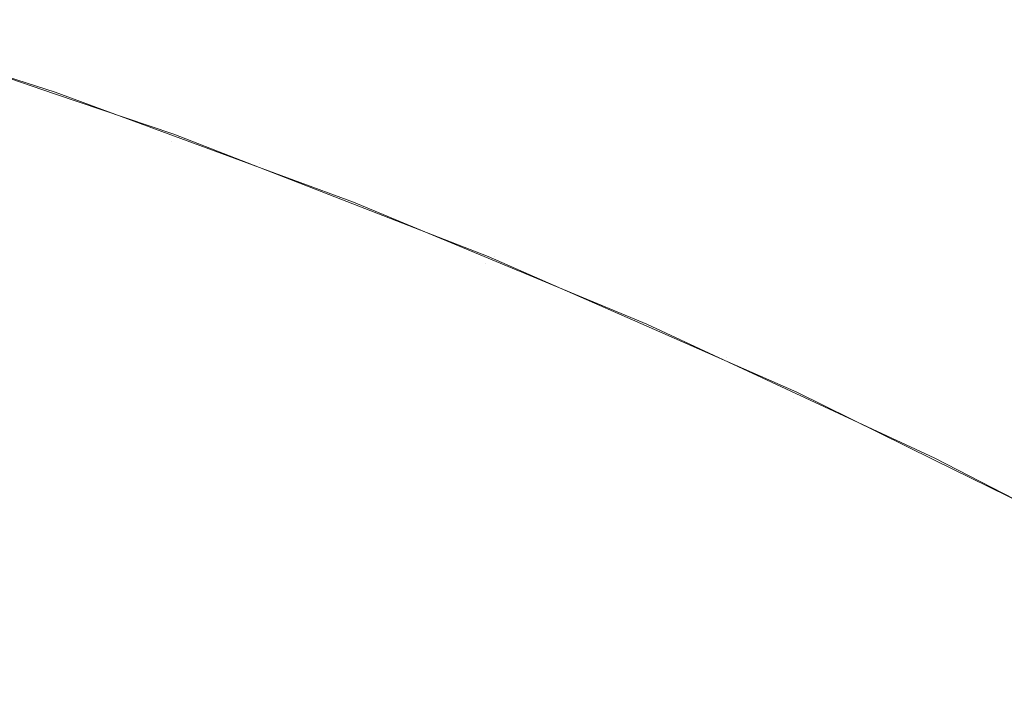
# Model space of a CAD drawing. Header units: centimetres. Extents: x -26.3 to 27.5, y 4.8 to 73.5.
# Tile 193 of 256: x -8.25433 to -8.24159, y 6.58681 to 6.59566. Entities that reach past the tile are written whole.
import ezdxf

# ---------------------------------------------------------------- set-up
doc = ezdxf.new("R2010")
doc.units = ezdxf.units.CM
doc.header["$LTSCALE"] = 2.54
doc.layers.add('Lucido design-1', color=7, linetype='Continuous')

# ---------------------------------------------------------------- blocks, each defined once
blk = doc.blocks.new('Gruppo-3-1')
at = {"color": 7, "linetype": 'Continuous', "lineweight": 9}
for points, invisible_edges in [([(-25.986537, 6.596307, -1479.087167), (-25.986537, 6.595564, -1479.084775), (27.113463, 6.595564, -1479.084775), (27.113463, 6.596307, -1479.087167)], 10), ([(-25.986537, 6.596307, -1515.187167), (-25.986537, 6.595564, -1515.184775), (27.113463, 6.595564, -1515.184775), (27.113463, 6.596307, -1515.187167)], 10), ([(-8.256467, 6.595584, -1479.714839), (-8.257793, 6.595992, -1479.514839), (-8.253872, 6.594726, -1479.514839)], 9), ([(-8.254307, 6.594905, -1479.509459), (-8.253872, 6.594726, -1479.514839), (-8.257793, 6.595992, -1479.514839), (-8.257421, 6.595906, -1479.509359)], 13), ([(-8.256467, 6.595584, -1515.814839), (-8.257793, 6.595992, -1515.614839), (-8.253872, 6.594726, -1515.614839)], 9), ([(-8.254307, 6.594905, -1515.609459), (-8.253872, 6.594726, -1515.614839), (-8.257793, 6.595992, -1515.614839), (-8.257421, 6.595906, -1515.609359)], 13), ([(-8.254049, 6.594905, -1479.504084), (-8.254307, 6.594905, -1479.509459), (-8.257421, 6.595906, -1479.509359), (-8.257158, 6.595906, -1479.503885)], 15), ([(-8.254049, 6.594905, -1515.604084), (-8.254307, 6.594905, -1515.609459), (-8.257421, 6.595906, -1515.609359), (-8.257158, 6.595906, -1515.603885)], 15), ([(-8.253618, 6.594905, -1479.498721), (-8.254049, 6.594905, -1479.504084), (-8.257158, 6.595906, -1479.503885), (-8.256719, 6.595906, -1479.498422)], 15), ([(-8.253618, 6.594905, -1515.598721), (-8.254049, 6.594905, -1515.604084), (-8.257158, 6.595906, -1515.603885), (-8.256719, 6.595906, -1515.598422)], 15), ([(-8.253015, 6.594905, -1479.493374), (-8.253618, 6.594905, -1479.498721), (-8.256719, 6.595906, -1479.498422), (-8.256105, 6.595906, -1479.492976)], 15), ([(-8.253015, 6.594905, -1515.593374), (-8.253618, 6.594905, -1515.598721), (-8.256719, 6.595906, -1515.598422), (-8.256105, 6.595906, -1515.592976)], 15), ([(-8.252242, 6.594905, -1479.488049), (-8.253015, 6.594905, -1479.493374), (-8.256105, 6.595906, -1479.492976), (-8.255317, 6.595906, -1479.487552)], 15), ([(-8.252242, 6.594905, -1515.588049), (-8.253015, 6.594905, -1515.593374), (-8.256105, 6.595906, -1515.592976), (-8.255317, 6.595906, -1515.587552)], 15), ([(-8.251298, 6.594905, -1479.482752), (-8.252242, 6.594905, -1479.488049), (-8.255317, 6.595906, -1479.487552), (-8.254356, 6.595906, -1479.482156)], 15), ([(-8.251298, 6.594905, -1515.582752), (-8.252242, 6.594905, -1515.588049), (-8.255317, 6.595906, -1515.587552), (-8.254356, 6.595906, -1515.582156)], 15), ([(-8.250185, 6.594905, -1479.477488), (-8.251298, 6.594905, -1479.482752), (-8.254356, 6.595906, -1479.482156), (-8.253222, 6.595906, -1479.476794)], 15), ([(-8.250185, 6.594905, -1515.577488), (-8.251298, 6.594905, -1515.582752), (-8.254356, 6.595906, -1515.582156), (-8.253222, 6.595906, -1515.576794)], 15), ([(-8.248904, 6.594905, -1479.472262), (-8.250185, 6.594905, -1479.477488), (-8.253222, 6.595906, -1479.476794), (-8.251917, 6.595906, -1479.471471)], 15), ([(-8.248904, 6.594905, -1515.572262), (-8.250185, 6.594905, -1515.577488), (-8.253222, 6.595906, -1515.576794), (-8.251917, 6.595906, -1515.571471)], 15), ([(-8.247456, 6.594905, -1479.467079), (-8.248904, 6.594905, -1479.472262), (-8.251917, 6.595906, -1479.471471), (-8.250442, 6.595906, -1479.466193)], 15), ([(-8.247456, 6.594905, -1515.567079), (-8.248904, 6.594905, -1515.572262), (-8.251917, 6.595906, -1515.571471), (-8.250442, 6.595906, -1515.566193)], 15), ([(-8.245842, 6.594905, -1479.461946), (-8.247456, 6.594905, -1479.467079), (-8.250442, 6.595906, -1479.466193), (-8.248799, 6.595906, -1479.460964)], 15), ([(-8.245842, 6.594905, -1515.561946), (-8.247456, 6.594905, -1515.567079), (-8.250442, 6.595906, -1515.566193), (-8.248799, 6.595906, -1515.560964)], 15), ([(-8.244065, 6.594905, -1479.456867), (-8.245842, 6.594905, -1479.461946), (-8.248799, 6.595906, -1479.460964), (-8.246989, 6.595906, -1479.455791)], 15), ([(-8.244065, 6.594905, -1515.556867), (-8.245842, 6.594905, -1515.561946), (-8.248799, 6.595906, -1515.560964), (-8.246989, 6.595906, -1515.555791)], 15), ([(-8.242126, 6.594905, -1479.451848), (-8.244065, 6.594905, -1479.456867), (-8.246989, 6.595906, -1479.455791), (-8.245014, 6.595906, -1479.450679)], 15), ([(-8.242126, 6.594905, -1515.551848), (-8.244065, 6.594905, -1515.556867), (-8.246989, 6.595906, -1515.555791), (-8.245014, 6.595906, -1515.550679)], 15), ([(-8.240027, 6.594905, -1479.446894), (-8.242126, 6.594905, -1479.451848), (-8.245014, 6.595906, -1479.450679), (-8.242876, 6.595906, -1479.445633)], 15), ([(-8.240027, 6.594905, -1515.546894), (-8.242126, 6.594905, -1515.551848), (-8.245014, 6.595906, -1515.550679), (-8.242876, 6.595906, -1515.545633)], 15), ([(-8.23777, 6.594905, -1479.442009), (-8.240027, 6.594905, -1479.446894), (-8.242876, 6.595906, -1479.445633), (-8.240577, 6.595906, -1479.440657)], 15), ([(-8.23777, 6.594905, -1515.542009), (-8.240027, 6.594905, -1515.546894), (-8.242876, 6.595906, -1515.545633), (-8.240577, 6.595906, -1515.540657)], 15), ([(27.113463, 6.595069, -1479.083182), (27.113463, 6.595564, -1479.084775), (-25.986537, 6.595564, -1479.084775), (-25.986537, 6.595069, -1479.083182)], 10), ([(27.113463, 6.595069, -1515.183182), (27.113463, 6.595564, -1515.184775), (-25.986537, 6.595564, -1515.184775), (-25.986537, 6.595069, -1515.183182)], 10), ([(-8.256495, 6.595493, -1479.719199), (-8.252368, 6.594092, -1479.719199), (-8.252459, 6.593842, -1479.723331), (-8.256575, 6.595239, -1479.723331)], 15), ([(-8.256495, 6.595493, -1515.819199), (-8.252368, 6.594092, -1515.819199), (-8.252459, 6.593842, -1515.823331), (-8.256575, 6.595239, -1515.823331)], 15), ([(-8.252368, 6.594092, -1479.719199), (-8.256495, 6.595493, -1479.719199), (-8.256467, 6.595584, -1479.714839), (-8.253879, 6.594705, -1479.714839)], 11), ([(-8.252368, 6.594092, -1515.819199), (-8.256495, 6.595493, -1515.819199), (-8.256467, 6.595584, -1515.814839), (-8.253879, 6.594705, -1515.814839)], 11), ([(-8.253872, 6.594726, -1479.514839), (-8.253879, 6.594705, -1479.714839), (-8.256467, 6.595584, -1479.714839)], 9), ([(-8.253872, 6.594726, -1515.614839), (-8.253879, 6.594705, -1515.814839), (-8.256467, 6.595584, -1515.814839)], 9), ([(-8.256575, 6.595239, -1479.723331), (-8.252459, 6.593842, -1479.723331), (-8.252608, 6.593432, -1479.727446), (-8.256707, 6.594823, -1479.727446)], 15), ([(-8.256575, 6.595239, -1515.823331), (-8.252459, 6.593842, -1515.823331), (-8.252608, 6.593432, -1515.827446), (-8.256707, 6.594823, -1515.827446)], 15), ([(-25.986537, 6.595069, -1479.083182), (-25.986537, 6.594162, -1479.080644), (27.113463, 6.594162, -1479.080644), (27.113463, 6.595069, -1479.083182)], 10), ([(-25.986537, 6.595069, -1515.183182), (-25.986537, 6.594162, -1515.180644), (27.113463, 6.594162, -1515.180644), (27.113463, 6.595069, -1515.183182)], 10), ([(-8.253872, 6.594726, -1479.514839), (-8.254307, 6.594905, -1479.509459), (-8.251228, 6.593803, -1479.509558)], 11), ([(-8.250974, 6.593803, -1479.504282), (-8.251228, 6.593803, -1479.509558), (-8.254307, 6.594905, -1479.509459), (-8.254049, 6.594905, -1479.504084)], 15), ([(-8.253872, 6.594726, -1515.614839), (-8.254307, 6.594905, -1515.609459), (-8.251228, 6.593803, -1515.609558)], 11), ([(-8.250974, 6.593803, -1515.604282), (-8.251228, 6.593803, -1515.609558), (-8.254307, 6.594905, -1515.609459), (-8.254049, 6.594905, -1515.604084)], 15), ([(-8.250551, 6.593803, -1479.499017), (-8.250974, 6.593803, -1479.504282), (-8.254049, 6.594905, -1479.504084), (-8.253618, 6.594905, -1479.498721)], 15), ([(-8.250551, 6.593803, -1515.599017), (-8.250974, 6.593803, -1515.604282), (-8.254049, 6.594905, -1515.604084), (-8.253618, 6.594905, -1515.598721)], 15), ([(-8.24996, 6.593803, -1479.493768), (-8.250551, 6.593803, -1479.499017), (-8.253618, 6.594905, -1479.498721), (-8.253015, 6.594905, -1479.493374)], 15), ([(-8.24996, 6.593803, -1515.593768), (-8.250551, 6.593803, -1515.599017), (-8.253618, 6.594905, -1515.598721), (-8.253015, 6.594905, -1515.593374)], 15), ([(-8.2492, 6.593803, -1479.488541), (-8.24996, 6.593803, -1479.493768), (-8.253015, 6.594905, -1479.493374), (-8.252242, 6.594905, -1479.488049)], 15), ([(-8.2492, 6.593803, -1515.588541), (-8.24996, 6.593803, -1515.593768), (-8.253015, 6.594905, -1515.593374), (-8.252242, 6.594905, -1515.588049)], 15), ([(-8.248274, 6.593803, -1479.483341), (-8.2492, 6.593803, -1479.488541), (-8.252242, 6.594905, -1479.488049), (-8.251298, 6.594905, -1479.482752)], 15), ([(-8.248274, 6.593803, -1515.583341), (-8.2492, 6.593803, -1515.588541), (-8.252242, 6.594905, -1515.588049), (-8.251298, 6.594905, -1515.582752)], 15), ([(-8.247181, 6.593803, -1479.478173), (-8.248274, 6.593803, -1479.483341), (-8.251298, 6.594905, -1479.482752), (-8.250185, 6.594905, -1479.477488)], 15), ([(-8.247181, 6.593803, -1515.578173), (-8.248274, 6.593803, -1515.583341), (-8.251298, 6.594905, -1515.582752), (-8.250185, 6.594905, -1515.577488)], 15), ([(-8.245923, 6.593803, -1479.473043), (-8.247181, 6.593803, -1479.478173), (-8.250185, 6.594905, -1479.477488), (-8.248904, 6.594905, -1479.472262)], 15), ([(-8.245923, 6.593803, -1515.573043), (-8.247181, 6.593803, -1515.578173), (-8.250185, 6.594905, -1515.577488), (-8.248904, 6.594905, -1515.572262)], 15), ([(-8.244502, 6.593803, -1479.467956), (-8.245923, 6.593803, -1479.473043), (-8.248904, 6.594905, -1479.472262), (-8.247456, 6.594905, -1479.467079)], 15), ([(-8.244502, 6.593803, -1515.567956), (-8.245923, 6.593803, -1515.573043), (-8.248904, 6.594905, -1515.572262), (-8.247456, 6.594905, -1515.567079)], 15), ([(-8.242918, 6.593803, -1479.462917), (-8.244502, 6.593803, -1479.467956), (-8.247456, 6.594905, -1479.467079), (-8.245842, 6.594905, -1479.461946)], 15), ([(-8.242918, 6.593803, -1515.562917), (-8.244502, 6.593803, -1515.567956), (-8.247456, 6.594905, -1515.567079), (-8.245842, 6.594905, -1515.561946)], 15), ([(-8.241174, 6.593803, -1479.457931), (-8.242918, 6.593803, -1479.462917), (-8.245842, 6.594905, -1479.461946), (-8.244065, 6.594905, -1479.456867)], 15), ([(-8.241174, 6.593803, -1515.557931), (-8.242918, 6.593803, -1515.562917), (-8.245842, 6.594905, -1515.561946), (-8.244065, 6.594905, -1515.556867)], 15), ([(-8.23927, 6.593803, -1479.453004), (-8.241174, 6.593803, -1479.457931), (-8.244065, 6.594905, -1479.456867), (-8.242126, 6.594905, -1479.451848)], 15), ([(-8.23927, 6.593803, -1515.553004), (-8.241174, 6.593803, -1515.557931), (-8.244065, 6.594905, -1515.556867), (-8.242126, 6.594905, -1515.551848)], 15), ([(-8.23721, 6.593803, -1479.448141), (-8.23927, 6.593803, -1479.453004), (-8.242126, 6.594905, -1479.451848), (-8.240027, 6.594905, -1479.446894)], 15), ([(-8.23721, 6.593803, -1515.548141), (-8.23927, 6.593803, -1515.553004), (-8.242126, 6.594905, -1515.551848), (-8.240027, 6.594905, -1515.546894)], 15), ([(-8.256707, 6.594823, -1479.727446), (-8.252608, 6.593432, -1479.727446), (-8.252815, 6.592862, -1479.731535), (-8.256889, 6.594245, -1479.731535)], 15), ([(-8.256707, 6.594823, -1515.827446), (-8.252608, 6.593432, -1515.827446), (-8.252815, 6.592862, -1515.831535), (-8.256889, 6.594245, -1515.831535)], 15), ([(-8.252335, 6.594181, -1479.714839), (-8.253879, 6.594705, -1479.714839), (-8.253872, 6.594726, -1479.514839)], 10), ([(-8.252335, 6.594181, -1515.814839), (-8.253879, 6.594705, -1515.814839), (-8.253872, 6.594726, -1515.614839)], 10), ([(-8.252335, 6.594181, -1479.714839), (-8.253872, 6.594726, -1479.514839), (-8.25001, 6.593302, -1479.514839)], 9), ([(-8.251228, 6.593803, -1479.509558), (-8.25001, 6.593302, -1479.514839), (-8.253872, 6.594726, -1479.514839)], 9), ([(-8.252335, 6.594181, -1515.814839), (-8.253872, 6.594726, -1515.614839), (-8.25001, 6.593302, -1515.614839)], 9), ([(-8.251228, 6.593803, -1515.609558), (-8.25001, 6.593302, -1515.614839), (-8.253872, 6.594726, -1515.614839)], 9), ([(-8.253879, 6.594705, -1479.714839), (-8.252335, 6.594181, -1479.714839), (-8.252368, 6.594092, -1479.719199)], 10), ([(-8.253879, 6.594705, -1515.814839), (-8.252335, 6.594181, -1515.814839), (-8.252368, 6.594092, -1515.819199)], 10), ([(-8.256889, 6.594245, -1479.731535), (-8.252815, 6.592862, -1479.731535), (-8.25308, 6.592135, -1479.735592), (-8.257122, 6.593507, -1479.735592)], 15), ([(-8.256889, 6.594245, -1515.831535), (-8.252815, 6.592862, -1515.831535), (-8.25308, 6.592135, -1515.835592), (-8.257122, 6.593507, -1515.835592)], 15), ([(27.113463, 6.593664, -1479.079249), (27.113463, 6.594162, -1479.080644), (-25.986537, 6.594162, -1479.080644), (-25.986537, 6.593664, -1479.079249)], 10), ([(27.113463, 6.593664, -1515.179249), (27.113463, 6.594162, -1515.180644), (-25.986537, 6.594162, -1515.180644), (-25.986537, 6.593664, -1515.179249)], 10), ([(-8.252368, 6.594092, -1479.719199), (-8.248305, 6.592512, -1479.719199), (-8.248407, 6.592266, -1479.723331), (-8.252459, 6.593842, -1479.723331)], 15), ([(-8.252368, 6.594092, -1515.819199), (-8.248305, 6.592512, -1515.819199), (-8.248407, 6.592266, -1515.823331), (-8.252459, 6.593842, -1515.823331)], 15), ([(-8.248305, 6.592512, -1479.719199), (-8.252368, 6.594092, -1479.719199), (-8.252335, 6.594181, -1479.714839), (-8.250019, 6.59328, -1479.714839)], 11), ([(-8.248305, 6.592512, -1515.819199), (-8.252368, 6.594092, -1515.819199), (-8.252335, 6.594181, -1515.814839), (-8.250019, 6.59328, -1515.814839)], 11), ([(-8.25001, 6.593302, -1479.514839), (-8.250019, 6.59328, -1479.714839), (-8.252335, 6.594181, -1479.714839)], 9), ([(-8.25001, 6.593302, -1515.614839), (-8.250019, 6.59328, -1515.814839), (-8.252335, 6.594181, -1515.814839)], 9), ([(-8.252459, 6.593842, -1479.723331), (-8.248407, 6.592266, -1479.723331), (-8.248574, 6.591863, -1479.727446), (-8.252608, 6.593432, -1479.727446)], 15), ([(-8.252459, 6.593842, -1515.823331), (-8.248407, 6.592266, -1515.823331), (-8.248574, 6.591863, -1515.827446), (-8.252608, 6.593432, -1515.827446)], 15), ([(-8.248186, 6.5926, -1479.509655), (-8.25001, 6.593302, -1479.514839), (-8.251228, 6.593803, -1479.509558)], 11), ([(-8.247937, 6.5926, -1479.504477), (-8.248186, 6.5926, -1479.509655), (-8.251228, 6.593803, -1479.509558), (-8.250974, 6.593803, -1479.504282)], 15), ([(-8.248186, 6.5926, -1515.609655), (-8.25001, 6.593302, -1515.614839), (-8.251228, 6.593803, -1515.609558)], 11), ([(-8.247937, 6.5926, -1515.604477), (-8.248186, 6.5926, -1515.609655), (-8.251228, 6.593803, -1515.609558), (-8.250974, 6.593803, -1515.604282)], 15), ([(-8.247522, 6.5926, -1479.499309), (-8.247937, 6.5926, -1479.504477), (-8.250974, 6.593803, -1479.504282), (-8.250551, 6.593803, -1479.499017)], 15), ([(-8.247522, 6.5926, -1515.599309), (-8.247937, 6.5926, -1515.604477), (-8.250974, 6.593803, -1515.604282), (-8.250551, 6.593803, -1515.599017)], 15), ([(-8.246941, 6.5926, -1479.494157), (-8.247522, 6.5926, -1479.499309), (-8.250551, 6.593803, -1479.499017), (-8.24996, 6.593803, -1479.493768)], 15), ([(-8.246941, 6.5926, -1515.594157), (-8.247522, 6.5926, -1515.599309), (-8.250551, 6.593803, -1515.599017), (-8.24996, 6.593803, -1515.593768)], 15), ([(-8.246196, 6.5926, -1479.489027), (-8.246941, 6.5926, -1479.494157), (-8.24996, 6.593803, -1479.493768), (-8.2492, 6.593803, -1479.488541)], 15), ([(-8.246196, 6.5926, -1515.589027), (-8.246941, 6.5926, -1515.594157), (-8.24996, 6.593803, -1515.593768), (-8.2492, 6.593803, -1515.588541)], 15), ([(-8.245287, 6.5926, -1479.483923), (-8.246196, 6.5926, -1479.489027), (-8.2492, 6.593803, -1479.488541), (-8.248274, 6.593803, -1479.483341)], 15), ([(-8.245287, 6.5926, -1515.583923), (-8.246196, 6.5926, -1515.589027), (-8.2492, 6.593803, -1515.588541), (-8.248274, 6.593803, -1515.583341)], 15), ([(-8.244214, 6.5926, -1479.47885), (-8.245287, 6.5926, -1479.483923), (-8.248274, 6.593803, -1479.483341), (-8.247181, 6.593803, -1479.478173)], 15), ([(-8.244214, 6.5926, -1515.57885), (-8.245287, 6.5926, -1515.583923), (-8.248274, 6.593803, -1515.583341), (-8.247181, 6.593803, -1515.578173)], 15), ([(-8.24298, 6.5926, -1479.473815), (-8.244214, 6.5926, -1479.47885), (-8.247181, 6.593803, -1479.478173), (-8.245923, 6.593803, -1479.473043)], 15), ([(-8.24298, 6.5926, -1515.573815), (-8.244214, 6.5926, -1515.57885), (-8.247181, 6.593803, -1515.578173), (-8.245923, 6.593803, -1515.573043)], 15), ([(-8.241584, 6.5926, -1479.468822), (-8.24298, 6.5926, -1479.473815), (-8.245923, 6.593803, -1479.473043), (-8.244502, 6.593803, -1479.467956)], 15), ([(-8.241584, 6.5926, -1515.568822), (-8.24298, 6.5926, -1515.573815), (-8.245923, 6.593803, -1515.573043), (-8.244502, 6.593803, -1515.567956)], 15), ([(-8.24003, 6.5926, -1479.463876), (-8.241584, 6.5926, -1479.468822), (-8.244502, 6.593803, -1479.467956), (-8.242918, 6.593803, -1479.462917)], 15), ([(-8.24003, 6.5926, -1515.563876), (-8.241584, 6.5926, -1515.568822), (-8.244502, 6.593803, -1515.567956), (-8.242918, 6.593803, -1515.562917)], 15), ([(-8.238317, 6.5926, -1479.458983), (-8.24003, 6.5926, -1479.463876), (-8.242918, 6.593803, -1479.462917), (-8.241174, 6.593803, -1479.457931)], 15), ([(-8.238317, 6.5926, -1515.558983), (-8.24003, 6.5926, -1515.563876), (-8.242918, 6.593803, -1515.562917), (-8.241174, 6.593803, -1515.557931)], 15), ([(-25.986537, 6.593664, -1479.079249), (-25.986537, 6.592583, -1479.076578), (27.113463, 6.592583, -1479.076578), (27.113463, 6.593664, -1479.079249)], 10), ([(-25.986537, 6.593664, -1515.179249), (-25.986537, 6.592583, -1515.176578), (27.113463, 6.592583, -1515.176578), (27.113463, 6.593664, -1515.179249)], 10), ([(-8.257122, 6.593507, -1479.735592), (-8.25308, 6.592135, -1479.735592), (-8.253401, 6.591252, -1479.739611), (-8.257404, 6.592611, -1479.739611)], 15), ([(-8.257122, 6.593507, -1515.835592), (-8.25308, 6.592135, -1515.835592), (-8.253401, 6.591252, -1515.839611), (-8.257404, 6.592611, -1515.839611)], 15), ([(-8.252608, 6.593432, -1479.727446), (-8.248574, 6.591863, -1479.727446), (-8.248806, 6.591303, -1479.731535), (-8.252815, 6.592862, -1479.731535)], 15), ([(-8.252608, 6.593432, -1515.827446), (-8.248574, 6.591863, -1515.827446), (-8.248806, 6.591303, -1515.831535), (-8.252815, 6.592862, -1515.831535)], 15), ([(-8.248269, 6.5926, -1479.714839), (-8.250019, 6.59328, -1479.714839), (-8.25001, 6.593302, -1479.514839)], 10), ([(-8.248269, 6.5926, -1515.814839), (-8.250019, 6.59328, -1515.814839), (-8.25001, 6.593302, -1515.614839)], 10), ([(-8.250019, 6.59328, -1479.714839), (-8.248269, 6.5926, -1479.714839), (-8.248305, 6.592512, -1479.719199)], 10), ([(-8.250019, 6.59328, -1515.814839), (-8.248269, 6.5926, -1515.814839), (-8.248305, 6.592512, -1515.819199)], 10), ([(-8.248269, 6.5926, -1479.714839), (-8.25001, 6.593302, -1479.514839), (-8.246214, 6.591722, -1479.514839)], 9), ([(-8.246214, 6.591722, -1479.514839), (-8.25001, 6.593302, -1479.514839), (-8.248186, 6.5926, -1479.509655)], 10), ([(-8.248269, 6.5926, -1515.814839), (-8.25001, 6.593302, -1515.614839), (-8.246214, 6.591722, -1515.614839)], 9), ([(-8.246214, 6.591722, -1515.614839), (-8.25001, 6.593302, -1515.614839), (-8.248186, 6.5926, -1515.609655)], 10), ([(-8.252815, 6.592862, -1479.731535), (-8.248806, 6.591303, -1479.731535), (-8.249102, 6.590588, -1479.735592), (-8.25308, 6.592135, -1479.735592)], 15), ([(-8.252815, 6.592862, -1515.831535), (-8.248806, 6.591303, -1515.831535), (-8.249102, 6.590588, -1515.835592), (-8.25308, 6.592135, -1515.835592)], 15), ([(27.113463, 6.592095, -1479.075374), (27.113463, 6.592583, -1479.076578), (-25.986537, 6.592583, -1479.076578), (-25.986537, 6.592095, -1479.075374)], 10), ([(27.113463, 6.592095, -1515.175374), (27.113463, 6.592583, -1515.176578), (-25.986537, 6.592583, -1515.176578), (-25.986537, 6.592095, -1515.175374)], 10), ([(-8.257404, 6.592611, -1479.739611), (-8.253401, 6.591252, -1479.739611), (-8.253779, 6.590215, -1479.743584), (-8.257736, 6.591559, -1479.743584)], 15), ([(-8.257404, 6.592611, -1515.839611), (-8.253401, 6.591252, -1515.839611), (-8.253779, 6.590215, -1515.843584), (-8.257736, 6.591559, -1515.843584)], 15), ([(-8.244316, 6.590757, -1479.719199), (-8.248305, 6.592512, -1479.719199), (-8.248269, 6.5926, -1479.714839), (-8.246223, 6.5917, -1479.714839)], 11), ([(-8.244316, 6.590757, -1515.819199), (-8.248305, 6.592512, -1515.819199), (-8.248269, 6.5926, -1515.814839), (-8.246223, 6.5917, -1515.814839)], 11), ([(-8.246214, 6.591722, -1479.514839), (-8.246223, 6.5917, -1479.714839), (-8.248269, 6.5926, -1479.714839)], 9), ([(-8.246214, 6.591722, -1515.614839), (-8.246223, 6.5917, -1515.814839), (-8.248269, 6.5926, -1515.814839)], 9), ([(-8.248186, 6.5926, -1479.509655), (-8.245185, 6.591298, -1479.509751), (-8.246214, 6.591722, -1479.514839)], 11), ([(-8.244941, 6.591298, -1479.504669), (-8.245185, 6.591298, -1479.509751), (-8.248186, 6.5926, -1479.509655), (-8.247937, 6.5926, -1479.504477)], 15), ([(-8.248186, 6.5926, -1515.609655), (-8.245185, 6.591298, -1515.609751), (-8.246214, 6.591722, -1515.614839)], 11), ([(-8.244941, 6.591298, -1515.604669), (-8.245185, 6.591298, -1515.609751), (-8.248186, 6.5926, -1515.609655), (-8.247937, 6.5926, -1515.604477)], 15), ([(-8.244533, 6.591298, -1479.499597), (-8.244941, 6.591298, -1479.504669), (-8.247937, 6.5926, -1479.504477), (-8.247522, 6.5926, -1479.499309)], 15), ([(-8.244533, 6.591298, -1515.599597), (-8.244941, 6.591298, -1515.604669), (-8.247937, 6.5926, -1515.604477), (-8.247522, 6.5926, -1515.599309)], 15), ([(-8.243964, 6.591298, -1479.494541), (-8.244533, 6.591298, -1479.499597), (-8.247522, 6.5926, -1479.499309), (-8.246941, 6.5926, -1479.494157)], 15), ([(-8.243964, 6.591298, -1515.594541), (-8.244533, 6.591298, -1515.599597), (-8.247522, 6.5926, -1515.599309), (-8.246941, 6.5926, -1515.594157)], 15), ([(-8.243232, 6.591298, -1479.489506), (-8.243964, 6.591298, -1479.494541), (-8.246941, 6.5926, -1479.494157), (-8.246196, 6.5926, -1479.489027)], 15), ([(-8.243232, 6.591298, -1515.589506), (-8.243964, 6.591298, -1515.594541), (-8.246941, 6.5926, -1515.594157), (-8.246196, 6.5926, -1515.589027)], 15), ([(-8.24234, 6.591298, -1479.484497), (-8.243232, 6.591298, -1479.489506), (-8.246196, 6.5926, -1479.489027), (-8.245287, 6.5926, -1479.483923)], 15), ([(-8.24234, 6.591298, -1515.584497), (-8.243232, 6.591298, -1515.589506), (-8.246196, 6.5926, -1515.589027), (-8.245287, 6.5926, -1515.583923)], 15), ([(-8.241287, 6.591298, -1479.479518), (-8.24234, 6.591298, -1479.484497), (-8.245287, 6.5926, -1479.483923), (-8.244214, 6.5926, -1479.47885)], 15), ([(-8.241287, 6.591298, -1515.579518), (-8.24234, 6.591298, -1515.584497), (-8.245287, 6.5926, -1515.583923), (-8.244214, 6.5926, -1515.57885)], 15), ([(-8.240075, 6.591298, -1479.474577), (-8.241287, 6.591298, -1479.479518), (-8.244214, 6.5926, -1479.47885), (-8.24298, 6.5926, -1479.473815)], 15), ([(-8.240075, 6.591298, -1515.574577), (-8.241287, 6.591298, -1515.579518), (-8.244214, 6.5926, -1515.57885), (-8.24298, 6.5926, -1515.573815)], 15), ([(-8.238706, 6.591298, -1479.469676), (-8.240075, 6.591298, -1479.474577), (-8.24298, 6.5926, -1479.473815), (-8.241584, 6.5926, -1479.468822)], 15), ([(-8.238706, 6.591298, -1515.569676), (-8.240075, 6.591298, -1515.574577), (-8.24298, 6.5926, -1515.573815), (-8.241584, 6.5926, -1515.568822)], 15), ([(-8.248305, 6.592512, -1479.719199), (-8.244316, 6.590757, -1479.719199), (-8.244428, 6.590515, -1479.723331), (-8.248407, 6.592266, -1479.723331)], 15), ([(-8.248305, 6.592512, -1515.819199), (-8.244316, 6.590757, -1515.819199), (-8.244428, 6.590515, -1515.823331), (-8.248407, 6.592266, -1515.823331)], 15), ([(-8.248407, 6.592266, -1479.723331), (-8.244428, 6.590515, -1479.723331), (-8.244613, 6.59012, -1479.727446), (-8.248574, 6.591863, -1479.727446)], 15), ([(-8.248407, 6.592266, -1515.823331), (-8.244428, 6.590515, -1515.823331), (-8.244613, 6.59012, -1515.827446), (-8.248574, 6.591863, -1515.827446)], 15), ([(-25.986537, 6.592095, -1479.075374), (-25.986537, 6.590827, -1479.072584), (27.113463, 6.590827, -1479.072584), (27.113463, 6.592095, -1479.075374)], 10), ([(-25.986537, 6.592095, -1515.175374), (-25.986537, 6.590827, -1515.172584), (27.113463, 6.590827, -1515.172584), (27.113463, 6.592095, -1515.175374)], 10), ([(-8.25308, 6.592135, -1479.735592), (-8.249102, 6.590588, -1479.735592), (-8.249462, 6.58972, -1479.739611), (-8.253401, 6.591252, -1479.739611)], 15), ([(-8.25308, 6.592135, -1515.835592), (-8.249102, 6.590588, -1515.835592), (-8.249462, 6.58972, -1515.839611), (-8.253401, 6.591252, -1515.839611)], 15), ([(-8.248574, 6.591863, -1479.727446), (-8.244613, 6.59012, -1479.727446), (-8.244869, 6.589571, -1479.731535), (-8.248806, 6.591303, -1479.731535)], 15), ([(-8.248574, 6.591863, -1515.827446), (-8.244613, 6.59012, -1515.827446), (-8.244869, 6.589571, -1515.831535), (-8.248806, 6.591303, -1515.831535)], 15), ([(-8.244276, 6.590843, -1479.714839), (-8.246223, 6.5917, -1479.714839), (-8.246214, 6.591722, -1479.514839)], 10), ([(-8.244276, 6.590843, -1515.814839), (-8.246223, 6.5917, -1515.814839), (-8.246214, 6.591722, -1515.614839)], 10), ([(-8.246223, 6.5917, -1479.714839), (-8.244276, 6.590843, -1479.714839), (-8.244316, 6.590757, -1479.719199)], 10), ([(-8.246223, 6.5917, -1515.814839), (-8.244276, 6.590843, -1515.814839), (-8.244316, 6.590757, -1515.819199)], 10), ([(-8.246214, 6.591722, -1479.514839), (-8.242488, 6.589988, -1479.514839), (-8.244276, 6.590843, -1479.714839)], 10), ([(-8.242488, 6.589988, -1479.514839), (-8.246214, 6.591722, -1479.514839), (-8.245185, 6.591298, -1479.509751)], 10), ([(-8.246214, 6.591722, -1515.614839), (-8.242488, 6.589988, -1515.614839), (-8.244276, 6.590843, -1515.814839)], 10), ([(-8.242488, 6.589988, -1515.614839), (-8.246214, 6.591722, -1515.614839), (-8.245185, 6.591298, -1515.609751)], 10), ([(-8.257736, 6.591559, -1479.743584), (-8.253779, 6.590215, -1479.743584), (-8.254212, 6.589027, -1479.747504), (-8.258116, 6.590352, -1479.747504)], 15), ([(-8.257736, 6.591559, -1515.843584), (-8.253779, 6.590215, -1515.843584), (-8.254212, 6.589027, -1515.847504), (-8.258116, 6.590352, -1515.847504)], 15), ([(-8.248806, 6.591303, -1479.731535), (-8.244869, 6.589571, -1479.731535), (-8.245196, 6.58887, -1479.735592), (-8.249102, 6.590588, -1479.735592)], 15), ([(-8.248806, 6.591303, -1515.831535), (-8.244869, 6.589571, -1515.831535), (-8.245196, 6.58887, -1515.835592), (-8.249102, 6.590588, -1515.835592)], 15), ([(-8.245185, 6.591298, -1479.509751), (-8.242228, 6.589899, -1479.509846), (-8.242488, 6.589988, -1479.514839)], 11), ([(-8.241988, 6.589899, -1479.504859), (-8.242228, 6.589899, -1479.509846), (-8.245185, 6.591298, -1479.509751), (-8.244941, 6.591298, -1479.504669)], 15), ([(-8.245185, 6.591298, -1515.609751), (-8.242228, 6.589899, -1515.609846), (-8.242488, 6.589988, -1515.614839)], 11), ([(-8.241988, 6.589899, -1515.604859), (-8.242228, 6.589899, -1515.609846), (-8.245185, 6.591298, -1515.609751), (-8.244941, 6.591298, -1515.604669)], 15), ([(-8.241589, 6.589899, -1479.499881), (-8.241988, 6.589899, -1479.504859), (-8.244941, 6.591298, -1479.504669), (-8.244533, 6.591298, -1479.499597)], 15), ([(-8.241589, 6.589899, -1515.599881), (-8.241988, 6.589899, -1515.604859), (-8.244941, 6.591298, -1515.604669), (-8.244533, 6.591298, -1515.599597)], 15), ([(-8.24103, 6.589899, -1479.494919), (-8.241589, 6.589899, -1479.499881), (-8.244533, 6.591298, -1479.499597), (-8.243964, 6.591298, -1479.494541)], 15), ([(-8.24103, 6.589899, -1515.594919), (-8.241589, 6.589899, -1515.599881), (-8.244533, 6.591298, -1515.599597), (-8.243964, 6.591298, -1515.594541)], 15), ([(-8.240312, 6.589899, -1479.489978), (-8.24103, 6.589899, -1479.494919), (-8.243964, 6.591298, -1479.494541), (-8.243232, 6.591298, -1479.489506)], 15), ([(-8.240312, 6.589899, -1515.589978), (-8.24103, 6.589899, -1515.594919), (-8.243964, 6.591298, -1515.594541), (-8.243232, 6.591298, -1515.589506)], 15), ([(-8.239436, 6.589899, -1479.485062), (-8.240312, 6.589899, -1479.489978), (-8.243232, 6.591298, -1479.489506), (-8.24234, 6.591298, -1479.484497)], 15), ([(-8.239436, 6.589899, -1515.585062), (-8.240312, 6.589899, -1515.589978), (-8.243232, 6.591298, -1515.589506), (-8.24234, 6.591298, -1515.584497)], 15), ([(-8.238403, 6.589899, -1479.480177), (-8.239436, 6.589899, -1479.485062), (-8.24234, 6.591298, -1479.484497), (-8.241287, 6.591298, -1479.479518)], 15), ([(-8.238403, 6.589899, -1515.580177), (-8.239436, 6.589899, -1515.585062), (-8.24234, 6.591298, -1515.584497), (-8.241287, 6.591298, -1515.579518)], 15), ([(-8.253401, 6.591252, -1479.739611), (-8.249462, 6.58972, -1479.739611), (-8.249884, 6.588701, -1479.743584), (-8.253779, 6.590215, -1479.743584)], 15), ([(-8.253401, 6.591252, -1515.839611), (-8.249462, 6.58972, -1515.839611), (-8.249884, 6.588701, -1515.843584), (-8.253779, 6.590215, -1515.843584)], 15), ([(27.113463, 6.590364, -1479.071565), (27.113463, 6.590827, -1479.072584), (-25.986537, 6.590827, -1479.072584), (-25.986537, 6.590364, -1479.071565)], 10), ([(27.113463, 6.590364, -1515.171565), (27.113463, 6.590827, -1515.172584), (-25.986537, 6.590827, -1515.172584), (-25.986537, 6.590364, -1515.171565)], 10), ([(-8.244316, 6.590757, -1479.719199), (-8.244276, 6.590843, -1479.714839), (-8.242499, 6.589967, -1479.714839)], 9), ([(-8.244316, 6.590757, -1515.819199), (-8.244276, 6.590843, -1515.814839), (-8.242499, 6.589967, -1515.814839)], 9), ([(-8.242488, 6.589988, -1479.514839), (-8.242499, 6.589967, -1479.714839), (-8.244276, 6.590843, -1479.714839)], 9), ([(-8.242488, 6.589988, -1515.614839), (-8.242499, 6.589967, -1515.814839), (-8.244276, 6.590843, -1515.814839)], 9), ([(-8.244316, 6.590757, -1479.719199), (-8.240406, 6.588829, -1479.719199), (-8.240529, 6.588593, -1479.723331), (-8.244428, 6.590515, -1479.723331)], 15), ([(-8.244316, 6.590757, -1515.819199), (-8.240406, 6.588829, -1515.819199), (-8.240529, 6.588593, -1515.823331), (-8.244428, 6.590515, -1515.823331)], 15), ([(-8.242499, 6.589967, -1479.714839), (-8.240363, 6.588913, -1479.714839), (-8.240406, 6.588829, -1479.719199), (-8.244316, 6.590757, -1479.719199)], 14), ([(-8.242499, 6.589967, -1515.814839), (-8.240363, 6.588913, -1515.814839), (-8.240406, 6.588829, -1515.819199), (-8.244316, 6.590757, -1515.819199)], 14), ([(-8.249102, 6.590588, -1479.735592), (-8.245196, 6.58887, -1479.735592), (-8.245593, 6.588018, -1479.739611), (-8.249462, 6.58972, -1479.739611)], 15), ([(-8.249102, 6.590588, -1515.835592), (-8.245196, 6.58887, -1515.835592), (-8.245593, 6.588018, -1515.839611), (-8.249462, 6.58972, -1515.839611)], 15), ([(-8.244428, 6.590515, -1479.723331), (-8.240529, 6.588593, -1479.723331), (-8.240731, 6.588205, -1479.727446), (-8.244613, 6.59012, -1479.727446)], 15), ([(-8.244428, 6.590515, -1515.823331), (-8.240529, 6.588593, -1515.823331), (-8.240731, 6.588205, -1515.827446), (-8.244613, 6.59012, -1515.827446)], 15), ([(-25.986537, 6.590364, -1479.071565), (-25.986537, 6.588899, -1479.068671), (27.113463, 6.588899, -1479.068671), (27.113463, 6.590364, -1479.071565)], 10), ([(-25.986537, 6.590364, -1515.171565), (-25.986537, 6.588899, -1515.168671), (27.113463, 6.588899, -1515.168671), (27.113463, 6.590364, -1515.171565)], 10), ([(-8.258116, 6.590352, -1479.747504), (-8.254212, 6.589027, -1479.747504), (-8.254699, 6.587688, -1479.751366), (-8.258545, 6.588994, -1479.751366)], 15), ([(-8.258116, 6.590352, -1515.847504), (-8.254212, 6.589027, -1515.847504), (-8.254699, 6.587688, -1515.851366), (-8.258545, 6.588994, -1515.851366)], 15), ([(-8.253779, 6.590215, -1479.743584), (-8.249884, 6.588701, -1479.743584), (-8.250368, 6.587532, -1479.747504), (-8.254212, 6.589027, -1479.747504)], 15), ([(-8.253779, 6.590215, -1515.843584), (-8.249884, 6.588701, -1515.843584), (-8.250368, 6.587532, -1515.847504), (-8.254212, 6.589027, -1515.847504)], 15), ([(-8.244613, 6.59012, -1479.727446), (-8.240731, 6.588205, -1479.727446), (-8.241011, 6.587668, -1479.731535), (-8.244869, 6.589571, -1479.731535)], 15), ([(-8.244613, 6.59012, -1515.827446), (-8.240731, 6.588205, -1515.827446), (-8.241011, 6.587668, -1515.831535), (-8.244869, 6.589571, -1515.831535)], 15), ([(-8.240363, 6.588913, -1479.714839), (-8.242499, 6.589967, -1479.714839), (-8.242488, 6.589988, -1479.514839)], 10), ([(-8.240363, 6.588913, -1515.814839), (-8.242499, 6.589967, -1515.814839), (-8.242488, 6.589988, -1515.614839)], 10), ([(-8.242488, 6.589988, -1479.514839), (-8.238841, 6.588104, -1479.514839), (-8.240363, 6.588913, -1479.714839)], 10), ([(-8.239319, 6.588404, -1479.50994), (-8.238841, 6.588104, -1479.514839), (-8.242488, 6.589988, -1479.514839), (-8.242228, 6.589899, -1479.509846)], 13), ([(-8.242488, 6.589988, -1515.614839), (-8.238841, 6.588104, -1515.614839), (-8.240363, 6.588913, -1515.814839)], 10), ([(-8.239319, 6.588404, -1515.60994), (-8.238841, 6.588104, -1515.614839), (-8.242488, 6.589988, -1515.614839), (-8.242228, 6.589899, -1515.609846)], 13), ([(-8.239084, 6.588404, -1479.505045), (-8.239319, 6.588404, -1479.50994), (-8.242228, 6.589899, -1479.509846), (-8.241988, 6.589899, -1479.504859)], 15), ([(-8.239084, 6.588404, -1515.605045), (-8.239319, 6.588404, -1515.60994), (-8.242228, 6.589899, -1515.609846), (-8.241988, 6.589899, -1515.604859)], 15), ([(-8.238691, 6.588404, -1479.500161), (-8.239084, 6.588404, -1479.505045), (-8.241988, 6.589899, -1479.504859), (-8.241589, 6.589899, -1479.499881)], 15), ([(-8.238691, 6.588404, -1515.600161), (-8.239084, 6.588404, -1515.605045), (-8.241988, 6.589899, -1515.604859), (-8.241589, 6.589899, -1515.599881)], 15), ([(-8.238143, 6.588404, -1515.595292), (-8.238691, 6.588404, -1515.600161), (-8.241589, 6.589899, -1515.599881), (-8.24103, 6.589899, -1515.594919)], 15), ([(-8.249462, 6.58972, -1479.739611), (-8.245593, 6.588018, -1479.739611), (-8.246059, 6.587018, -1479.743584), (-8.249884, 6.588701, -1479.743584)], 15), ([(-8.249462, 6.58972, -1515.839611), (-8.245593, 6.588018, -1515.839611), (-8.246059, 6.587018, -1515.843584), (-8.249884, 6.588701, -1515.843584)], 15), ([(-8.244869, 6.589571, -1479.731535), (-8.241011, 6.587668, -1479.731535), (-8.241368, 6.586982, -1479.735592), (-8.245196, 6.58887, -1479.735592)], 15), ([(-8.244869, 6.589571, -1515.831535), (-8.241011, 6.587668, -1515.831535), (-8.241368, 6.586982, -1515.835592), (-8.245196, 6.58887, -1515.835592)], 15), ([(-8.254212, 6.589027, -1479.747504), (-8.250368, 6.587532, -1479.747504), (-8.250913, 6.586216, -1479.751366), (-8.254699, 6.587688, -1479.751366)], 15), ([(-8.254212, 6.589027, -1515.847504), (-8.250368, 6.587532, -1515.847504), (-8.250913, 6.586216, -1515.851366), (-8.254699, 6.587688, -1515.851366)], 15), ([(27.113463, 6.588473, -1479.067827), (27.113463, 6.588899, -1479.068671), (-25.986537, 6.588899, -1479.068671), (-25.986537, 6.588473, -1479.067827)], 10), ([(27.113463, 6.588473, -1515.167827), (27.113463, 6.588899, -1515.168671), (-25.986537, 6.588899, -1515.168671), (-25.986537, 6.588473, -1515.167827)], 10), ([(-8.245196, 6.58887, -1479.735592), (-8.241368, 6.586982, -1479.735592), (-8.241802, 6.586148, -1479.739611), (-8.245593, 6.588018, -1479.739611)], 15), ([(-8.245196, 6.58887, -1515.835592), (-8.241368, 6.586982, -1515.835592), (-8.241802, 6.586148, -1515.839611), (-8.245593, 6.588018, -1515.839611)], 15), ([(-8.249884, 6.588701, -1479.743584), (-8.246059, 6.587018, -1479.743584), (-8.246594, 6.585871, -1479.747504), (-8.250368, 6.587532, -1479.747504)], 15), ([(-8.249884, 6.588701, -1515.843584), (-8.246059, 6.587018, -1515.843584), (-8.246594, 6.585871, -1515.847504), (-8.250368, 6.587532, -1515.847504)], 15), ([(-25.986537, 6.588473, -1479.067827), (-25.986537, 6.586803, -1479.064845), (27.113463, 6.586803, -1479.064845), (27.113463, 6.588473, -1479.067827)], 10), ([(-25.986537, 6.588473, -1515.167827), (-25.986537, 6.586803, -1515.164845), (27.113463, 6.586803, -1515.164845), (27.113463, 6.588473, -1515.167827)], 10), ([(-8.245593, 6.588018, -1479.739611), (-8.241802, 6.586148, -1479.739611), (-8.242311, 6.58517, -1479.743584), (-8.246059, 6.587018, -1479.743584)], 15), ([(-8.245593, 6.588018, -1515.839611), (-8.241802, 6.586148, -1515.839611), (-8.242311, 6.58517, -1515.843584), (-8.246059, 6.587018, -1515.843584)], 15), ([(-8.254699, 6.587688, -1479.751366), (-8.250913, 6.586216, -1479.751366), (-8.251518, 6.584756, -1479.755163), (-8.255239, 6.586203, -1479.755163)], 15), ([(-8.254699, 6.587688, -1515.851366), (-8.250913, 6.586216, -1515.851366), (-8.251518, 6.584756, -1515.855163), (-8.255239, 6.586203, -1515.855163)], 15), ([(-8.250368, 6.587532, -1479.747504), (-8.246594, 6.585871, -1479.747504), (-8.247196, 6.58458, -1479.751366), (-8.250913, 6.586216, -1479.751366)], 15), ([(-8.250368, 6.587532, -1515.847504), (-8.246594, 6.585871, -1515.847504), (-8.247196, 6.58458, -1515.851366), (-8.250913, 6.586216, -1515.851366)], 15), ([(-8.246059, 6.587018, -1479.743584), (-8.242311, 6.58517, -1479.743584), (-8.242895, 6.584047, -1479.747504), (-8.246594, 6.585871, -1479.747504)], 15), ([(-8.246059, 6.587018, -1515.843584), (-8.242311, 6.58517, -1515.843584), (-8.242895, 6.584047, -1515.847504), (-8.246594, 6.585871, -1515.847504)], 15), ([(-8.241368, 6.586982, -1479.735592), (-8.237626, 6.584929, -1479.735592), (-8.238096, 6.584115, -1479.739611), (-8.241802, 6.586148, -1479.739611)], 15), ([(-8.241368, 6.586982, -1515.835592), (-8.237626, 6.584929, -1515.835592), (-8.238096, 6.584115, -1515.839611), (-8.241802, 6.586148, -1515.839611)], 15)]:
    blk.add_3dface(points, dxfattribs=dict(at, invisible_edges=invisible_edges))
blk = doc.blocks.new('Gruppo-4-1')
at = {"color": 7}
blk.add_blockref('Gruppo-3-1', (0, 0), dxfattribs=at)

msp = doc.modelspace()

# ---------------------------------------------------------------- block references
at = {"layer": 'Lucido design-1', "color": 7}
msp.add_blockref('Gruppo-4-1', (0, 0), dxfattribs=at)

doc.saveas('drawing.dxf')
